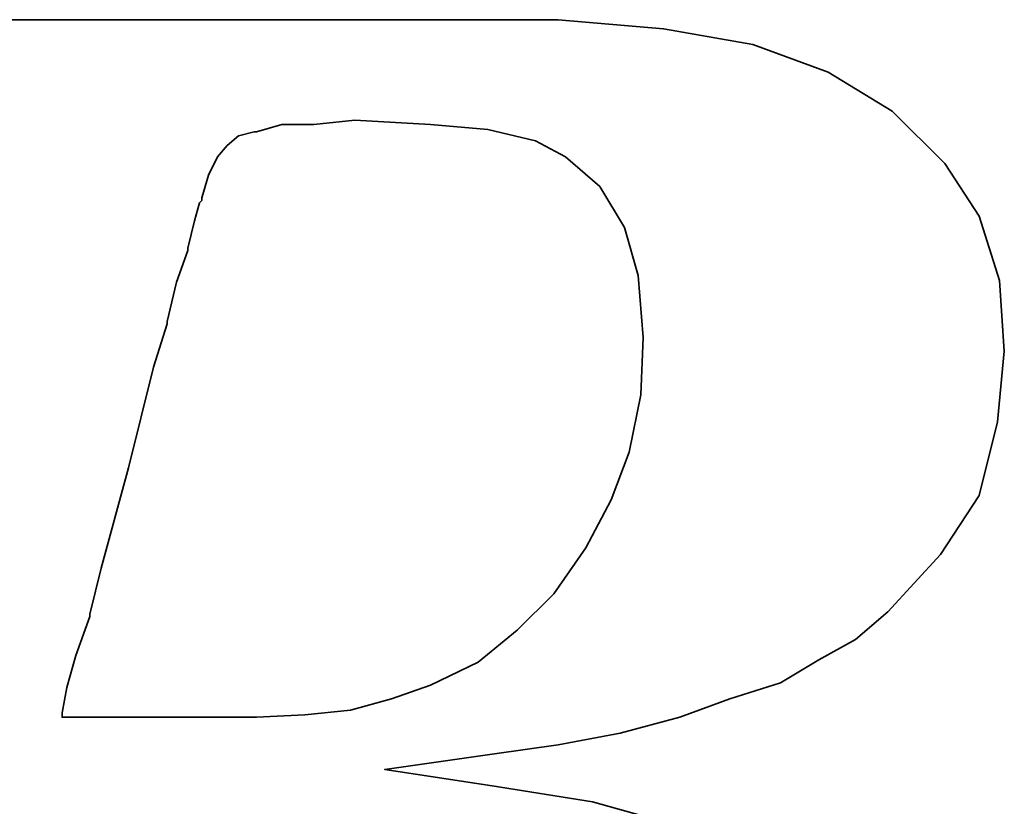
# Model space of a CAD drawing. Extents: x 15 to 593, y 42 to 145.
# Tile 46 of 59: x 134.914 to 136.117, y 104.175 to 105.136. Entities that reach past the tile are written whole.
import ezdxf

# ---------------------------------------------------------------- set-up
doc = ezdxf.new("R2010")
doc.units = 0
doc.header["$LTSCALE"] = 3
doc.header["$MEASUREMENT"] = 0
doc.layers.add('DIM', color=4, linetype='CONTINUOUS')
doc.layers.add('layer 1', color=7, linetype='CONTINUOUS')

# ---------------------------------------------------------------- blocks, each defined once
blk = doc.blocks.new('TBI MOTION logo(完整正式版)')
at = {"layer": 'layer 1', "color": 22, "lineweight": 35}
for points, knots in [([(-64.65375, -6.86375), (-64.65375, -6.86375), (-64.84375, -7.29625), (-64.84375, -7.29625), (-64.84375, -7.29625), (-64.84375, -7.29625), (-64.86875, -7.34375), (-64.86875, -7.34375), (-64.86875, -7.34375), (-64.86875, -7.34375), (-64.86875, -7.36875), (-64.86875, -7.36875), (-64.86875, -7.36875), (-64.86875, -7.36875), (-65.15375, -7.65375), (-65.15375, -7.65375), (-65.15375, -7.65375), (-65.15375, -7.65375), (-65.17875, -7.65375), (-65.17875, -7.65375), (-65.17875, -7.65375), (-65.17875, -7.65375), (-65.20375, -7.67875), (-65.20375, -7.67875), (-65.20375, -7.67875), (-65.20375, -7.67875), (-65.58875, -7.87125), (-65.58875, -7.87125), (-65.58875, -7.87125), (-65.58875, -7.87125), (-65.63375, -7.87125), (-65.63375, -7.87125), (-65.63375, -7.87125), (-65.63375, -7.87125), (-65.65875, -7.89375), (-65.65875, -7.89375), (-65.65875, -7.89375), (-65.65875, -7.89375), (-66.09375, -7.94375), (-66.09375, -7.94375), (-66.09375, -7.94375), (-66.09375, -7.94375), (-66.11375, -7.94375), (-66.11375, -7.94375), (-66.11375, -7.94375), (-66.11375, -7.94375), (-66.16375, -7.94375), (-66.16375, -7.94375), (-66.16375, -7.94375), (-66.16375, -7.94375), (-66.30875, -7.94375), (-66.30875, -7.94375), (-66.30875, -7.94375), (-66.30875, -7.94375), (-66.69375, -7.94375), (-66.69375, -7.94375), (-66.69375, -7.94375), (-66.69375, -7.94375), (-67.07375, -7.94375), (-67.07375, -7.94375), (-67.07375, -7.94375), (-67.07375, -7.94375), (-67.12375, -7.94375), (-67.12375, -7.94375), (-67.12375, -7.94375), (-67.12375, -7.94375), (-67.12375, -7.96625), (-67.12375, -7.96625), (-67.12375, -7.96625), (-67.12375, -7.96625), (-67.14875, -7.99125), (-67.14875, -7.99125), (-67.14875, -7.99125), (-67.14875, -7.99125), (-67.24375, -8.34875), (-67.24375, -8.34875), (-67.24375, -8.34875), (-67.24375, -8.34875), (-67.31375, -8.68625), (-67.31375, -8.68625), (-67.31375, -8.68625), (-67.31375, -8.68625), (-67.26875, -8.68625), (-67.26875, -8.68625), (-67.26875, -8.68625), (-67.26875, -8.68625), (-67.07375, -8.68625), (-67.07375, -8.68625), (-67.07375, -8.68625), (-67.07375, -8.68625), (-66.54875, -8.68625), (-66.54875, -8.68625), (-66.54875, -8.68625), (-66.54875, -8.68625), (-65.82625, -8.68625), (-65.82625, -8.68625), (-65.82625, -8.68625), (-65.82625, -8.68625), (-65.01375, -8.68625), (-65.01375, -8.68625), (-65.01375, -8.68625), (-65.01375, -8.68625), (-64.05375, -8.68625), (-64.05375, -8.68625), (-64.05375, -8.68625), (-64.05375, -8.68625), (-62.08375, -8.68625), (-62.08375, -8.68625), (-62.08375, -8.68625), (-62.08375, -8.68625), (-60.06875, -8.68625), (-60.06875, -8.68625), (-60.06875, -8.68625), (-60.06875, -8.68625), (-59.10875, -8.68625), (-59.10875, -8.68625), (-59.10875, -8.68625), (-59.10875, -8.68625), (-58.29375, -8.68625), (-58.29375, -8.68625), (-58.29375, -8.68625), (-58.29375, -8.68625), (-57.57375, -8.68625), (-57.57375, -8.68625), (-57.57375, -8.68625), (-57.57375, -8.68625), (-57.04875, -8.68625), (-57.04875, -8.68625), (-57.04875, -8.68625), (-57.04875, -8.68625), (-56.85375, -8.68625), (-56.85375, -8.68625), (-56.85375, -8.68625), (-56.85375, -8.68625), (-56.70875, -8.68625), (-56.70875, -8.68625), (-56.70875, -8.68625), (-56.70875, -8.68625), (-56.61375, -8.68625), (-56.61375, -8.68625), (-56.61375, -8.68625), (-56.61375, -8.68625), (-56.56875, -8.68625), (-56.56875, -8.68625), (-56.56875, -8.68625), (-56.56875, -8.68625), (-55.65375, -8.63875), (-55.65375, -8.63875), (-55.65375, -8.63875), (-55.65375, -8.63875), (-54.76875, -8.51875), (-54.76875, -8.51875), (-54.76875, -8.51875), (-54.76875, -8.51875), (-53.90375, -8.30375), (-53.90375, -8.30375), (-53.90375, -8.30375), (-53.90375, -8.30375), (-53.08875, -8.03875), (-53.08875, -8.03875), (-53.08875, -8.03875), (-53.08875, -8.03875), (-52.34375, -7.65375), (-52.34375, -7.65375), (-52.34375, -7.65375), (-52.34375, -7.65375), (-51.69875, -7.29625), (-51.69875, -7.29625), (-51.69875, -7.29625), (-51.69875, -7.29625), (-51.21875, -6.91125), (-51.21875, -6.91125), (-51.21875, -6.91125), (-51.21875, -6.91125), (-50.83375, -6.50375), (-50.83375, -6.50375), (-50.83375, -6.50375), (-50.83375, -6.50375), (-50.44875, -5.94875), (-50.44875, -5.94875), (-50.44875, -5.94875), (-50.44875, -5.94875), (-50.13875, -5.30375), (-50.13875, -5.30375), (-50.13875, -5.30375), (-50.13875, -5.30375), (-49.99375, -4.65375), (-49.99375, -4.65375), (-49.99375, -4.65375), (-49.99375, -4.65375), (-49.92375, -3.98375), (-49.92375, -3.98375), (-49.92375, -3.98375), (-49.92375, -3.98375), (-49.99375, -3.19374), (-49.99375, -3.19374), (-49.99375, -3.19374), (-49.99375, -3.19374), (-50.23374, -2.44874), (-50.23374, -2.44874), (-50.23374, -2.44874), (-50.23374, -2.44874), (-50.59375, -1.87374), (-50.59375, -1.87374), (-50.59375, -1.87374), (-50.59375, -1.87374), (-51.09875, -1.31874), (-51.09875, -1.31874), (-51.09875, -1.31874), (-51.09875, -1.31874), (-51.74375, -0.81875), (-51.74375, -0.81875), (-51.74375, -0.81875), (-51.74375, -0.81875), (-52.53875, -0.48125), (-52.53875, -0.48125), (-52.53875, -0.48125), (-52.53875, -0.48125), (-53.47375, -0.21875), (-53.47375, -0.21875), (-53.47375, -0.21875), (-53.47375, -0.21875), (-54.52875, -0.04874), (-54.52875, -0.04874), (-54.52875, -0.04874), (-54.52875, -0.04874), (-55.65375, 0.12125), (-55.65375, 0.12125), (-55.65375, 0.12125), (-55.65375, 0.12125), (-54.50375, 0.28624), (-54.50375, 0.28624), (-54.50375, 0.28624), (-54.50375, 0.28624), (-53.83375, 0.38124), (-53.83375, 0.38124), (-53.83375, 0.38124), (-53.83375, 0.38124), (-53.18375, 0.50125), (-53.18375, 0.50125), (-53.18375, 0.50125), (-53.18375, 0.50125), (-52.55875, 0.66874), (-52.55875, 0.66874), (-52.55875, 0.66874), (-52.55875, 0.66874), (-52.03375, 0.86124), (-52.03375, 0.86124), (-52.03375, 0.86124), (-52.03375, 0.86124), (-51.50374, 1.03124), (-51.50374, 1.03124), (-51.50374, 1.03124), (-51.50374, 1.03124), (-51.09875, 1.27125), (-51.09875, 1.27125), (-51.09875, 1.27125), (-51.09875, 1.27125), (-50.71375, 1.48624), (-50.71375, 1.48624), (-50.71375, 1.48624), (-50.71375, 1.48624), (-50.37625, 1.77625), (-50.37625, 1.77625), (-50.37625, 1.77625), (-50.37625, 1.77625), (-49.82375, 2.37625), (-49.82375, 2.37625), (-49.82375, 2.37625), (-49.82375, 2.37625), (-49.41875, 2.99625), (-49.41875, 2.99625), (-49.41875, 2.99625), (-49.41875, 2.99625), (-49.22375, 3.76625), (-49.22375, 3.76625), (-49.22375, 3.76625), (-49.22375, 3.76625), (-49.15375, 4.50874), (-49.15375, 4.50874), (-49.15375, 4.50874), (-49.15375, 4.50874), (-49.20375, 5.25125), (-49.20375, 5.25125), (-49.20375, 5.25125), (-49.20375, 5.25125), (-49.41875, 5.92625), (-49.41875, 5.92625), (-49.41875, 5.92625), (-49.41875, 5.92625), (-49.77875, 6.47625), (-49.77875, 6.47625), (-49.77875, 6.47625), (-49.77875, 6.47625), (-50.33125, 7.02624), (-50.33125, 7.02624), (-50.33125, 7.02624), (-50.33125, 7.02624), (-51.00125, 7.43625), (-51.00125, 7.43625), (-51.00125, 7.43625), (-51.00125, 7.43625), (-51.79375, 7.72625), (-51.79375, 7.72625), (-51.79375, 7.72625), (-51.79375, 7.72625), (-52.72875, 7.89124), (-52.72875, 7.89124), (-52.72875, 7.89124), (-52.72875, 7.89124), (-53.83375, 7.98625), (-53.83375, 7.98625), (-53.83375, 7.98625), (-53.83375, 7.98625), (-53.92875, 7.98625), (-53.92875, 7.98625), (-53.92875, 7.98625), (-53.92875, 7.98625), (-54.26375, 7.98625), (-54.26375, 7.98625), (-54.26375, 7.98625), (-54.26375, 7.98625), (-54.74375, 7.98625), (-54.74375, 7.98625), (-54.74375, 7.98625), (-54.74375, 7.98625), (-55.36875, 7.98625), (-55.36875, 7.98625), (-55.36875, 7.98625), (-55.36875, 7.98625), (-56.13375, 7.98625), (-56.13375, 7.98625), (-56.13375, 7.98625), (-56.13375, 7.98625), (-56.94875, 7.98625), (-56.94875, 7.98625), (-56.94875, 7.98625), (-56.94875, 7.98625), (-58.77625, 7.98625), (-58.77625, 7.98625), (-58.77625, 7.98625), (-58.77625, 7.98625), (-60.59875, 7.98625), (-60.59875, 7.98625), (-60.59875, 7.98625), (-60.59875, 7.98625), (-61.41375, 7.98625), (-61.41375, 7.98625), (-61.41375, 7.98625), (-61.41375, 7.98625), (-62.17875, 7.98625), (-62.17875, 7.98625), (-62.17875, 7.98625), (-62.17875, 7.98625), (-62.80375, 7.98625), (-62.80375, 7.98625), (-62.80375, 7.98625), (-62.80375, 7.98625), (-63.30625, 7.98625), (-63.30625, 7.98625), (-63.30625, 7.98625), (-63.30625, 7.98625), (-63.57375, 7.98625), (-63.57375, 7.98625), (-63.57375, 7.98625), (-63.57375, 7.98625), (-63.57375, 7.96375), (-63.57375, 7.96375), (-63.57375, 7.96375), (-63.57375, 7.96375), (-63.59875, 7.94125), (-63.59875, 7.94125), (-63.59875, 7.94125), (-63.59875, 7.94125), (-63.69375, 7.55625), (-63.69375, 7.55625), (-63.69375, 7.55625), (-63.69375, 7.55625), (-63.76375, 7.24624), (-63.76375, 7.24624), (-63.76375, 7.24624), (-63.76375, 7.24624), (-63.23875, 7.24624), (-63.23875, 7.24624), (-63.23875, 7.24624), (-63.23875, 7.24624), (-62.75875, 7.24624), (-62.75875, 7.24624), (-62.75875, 7.24624), (-62.75875, 7.24624), (-62.61125, 7.24624), (-62.61125, 7.24624), (-62.61125, 7.24624), (-62.61125, 7.24624), (-62.56625, 7.24624), (-62.56625, 7.24624), (-62.56625, 7.24624), (-62.56625, 7.24624), (-62.22875, 7.24624), (-62.22875, 7.24624), (-62.22875, 7.24624), (-62.22875, 7.24624), (-62.20375, 7.24624), (-62.20375, 7.24624), (-62.20375, 7.24624), (-62.20375, 7.24624), (-62.17875, 7.21875), (-62.17875, 7.21875), (-62.17875, 7.21875), (-62.17875, 7.21875), (-61.96375, 7.17125), (-61.96375, 7.17125), (-61.96375, 7.17125), (-61.96375, 7.17125), (-61.72375, 7.12624), (-61.72375, 7.12624), (-61.72375, 7.12624), (-61.72375, 7.12624), (-61.70375, 7.12624), (-61.70375, 7.12624), (-61.70375, 7.12624), (-61.70375, 7.12624), (-61.55875, 7.07624), (-61.55875, 7.07624), (-61.55875, 7.07624), (-61.55875, 7.07624), (-61.50875, 7.07624), (-61.50875, 7.07624), (-61.50875, 7.07624), (-61.50875, 7.07624), (-61.48375, 7.02624), (-61.48375, 7.02624), (-61.48375, 7.02624), (-61.48375, 7.02624), (-61.31875, 6.83375), (-61.31875, 6.83375), (-61.31875, 6.83375), (-61.31875, 6.83375), (-61.29375, 6.81125), (-61.29375, 6.81125), (-61.29375, 6.81125), (-61.29375, 6.81125), (-61.29375, 6.78625), (-61.29375, 6.78625), (-61.29375, 6.78625), (-61.29375, 6.78625), (-61.19875, 6.50124), (-61.19875, 6.50124), (-61.19875, 6.50124), (-61.19875, 6.50124), (-61.17375, 6.45124), (-61.17375, 6.45124), (-61.17375, 6.45124), (-61.17375, 6.45124), (-61.19875, 6.40625), (-61.19875, 6.40625), (-61.19875, 6.40625), (-61.19875, 6.40625), (-61.26875, 5.99624), (-61.26875, 5.99624), (-61.26875, 5.99624), (-61.26875, 5.99624), (-61.26875, 5.85125), (-61.26875, 5.85125), (-61.26875, 5.85125), (-61.26875, 5.85125), (-61.26875, 5.82625), (-61.26875, 5.82625), (-61.26875, 5.82625), (-61.26875, 5.82625), (-61.29375, 5.80625), (-61.29375, 5.80625), (-61.29375, 5.80625), (-61.29375, 5.80625), (-61.34125, 5.66125), (-61.34125, 5.66125), (-61.34125, 5.66125), (-61.34125, 5.66125), (-61.41375, 5.44625), (-61.41375, 5.44625), (-61.41375, 5.44625), (-61.41375, 5.44625), (-61.48375, 5.15625), (-61.48375, 5.15625), (-61.48375, 5.15625), (-61.48375, 5.15625), (-61.58375, 4.82124), (-61.58375, 4.82124), (-61.58375, 4.82124), (-61.58375, 4.82124), (-61.79875, 4.00375), (-61.79875, 4.00375), (-61.79875, 4.00375), (-61.79875, 4.00375), (-62.05875, 2.99625), (-62.05875, 2.99625), (-62.05875, 2.99625), (-62.05875, 2.99625), (-62.34875, 1.91625), (-62.34875, 1.91625), (-62.34875, 1.91625), (-62.34875, 1.91625), (-62.97375, -0.41124), (-62.97375, -0.41124), (-62.97375, -0.41124), (-62.97375, -0.41124), (-63.59875, -2.75875), (-63.59875, -2.75875), (-63.59875, -2.75875), (-63.59875, -2.75875), (-63.88375, -3.86374), (-63.88375, -3.86374), (-63.88375, -3.86374), (-63.88375, -3.86374), (-64.14875, -4.82374), (-64.14875, -4.82374), (-64.14875, -4.82374), (-64.14875, -4.82374), (-64.36375, -5.64125), (-64.36375, -5.64125), (-64.36375, -5.64125), (-64.36375, -5.64125), (-64.43625, -5.97625), (-64.43625, -5.97625), (-64.43625, -5.97625), (-64.43625, -5.97625), (-64.50875, -6.28625), (-64.50875, -6.28625), (-64.50875, -6.28625), (-64.50875, -6.28625), (-64.50875, -6.30875), (-64.50875, -6.30875), (-64.50875, -6.30875), (-64.50875, -6.30875), (-64.57875, -6.50375), (-64.57875, -6.50375), (-64.57875, -6.50375), (-64.57875, -6.50375), (-64.62875, -6.69625), (-64.62875, -6.69625), (-64.62875, -6.69625), (-64.62875, -6.69625), (-64.62875, -6.76875), (-64.62875, -6.76875), (-64.62875, -6.76875), (-64.62875, -6.76875), (-64.62875, -6.81375), (-64.62875, -6.81375), (-64.62875, -6.81375), (-64.62875, -6.81375), (-64.62875, -6.83875), (-64.62875, -6.83875), (-64.62875, -6.83875), (-64.62875, -6.83875), (-64.65375, -6.86375), (-64.65375, -6.86375)], [0, 0, 0, 0, 0.00719424, 0.00719424, 0.00719424, 0.00719424, 0.01438849, 0.01438849, 0.01438849, 0.01438849, 0.02158273, 0.02158273, 0.02158273, 0.02158273, 0.02877698, 0.02877698, 0.02877698, 0.02877698, 0.03597122, 0.03597122, 0.03597122, 0.03597122, 0.04316547, 0.04316547, 0.04316547, 0.04316547, 0.05035971, 0.05035971, 0.05035971, 0.05035971, 0.05755396, 0.05755396, 0.05755396, 0.05755396, 0.0647482, 0.0647482, 0.0647482, 0.0647482, 0.07194245, 0.07194245, 0.07194245, 0.07194245, 0.07913669, 0.07913669, 0.07913669, 0.07913669, 0.08633094, 0.08633094, 0.08633094, 0.08633094, 0.09352518, 0.09352518, 0.09352518, 0.09352518, 0.10071942, 0.10071942, 0.10071942, 0.10071942, 0.10791367, 0.10791367, 0.10791367, 0.10791367, 0.11510791, 0.11510791, 0.11510791, 0.11510791, 0.12230216, 0.12230216, 0.12230216, 0.12230216, 0.1294964, 0.1294964, 0.1294964, 0.1294964, 0.13669065, 0.13669065, 0.13669065, 0.13669065, 0.14388489, 0.14388489, 0.14388489, 0.14388489, 0.15107914, 0.15107914, 0.15107914, 0.15107914, 0.15827338, 0.15827338, 0.15827338, 0.15827338, 0.16546763, 0.16546763, 0.16546763, 0.16546763, 0.17266187, 0.17266187, 0.17266187, 0.17266187, 0.17985612, 0.17985612, 0.17985612, 0.17985612, 0.18705036, 0.18705036, 0.18705036, 0.18705036, 0.1942446, 0.1942446, 0.1942446, 0.1942446, 0.20143885, 0.20143885, 0.20143885, 0.20143885, 0.20863309, 0.20863309, 0.20863309, 0.20863309, 0.21582734, 0.21582734, 0.21582734, 0.21582734, 0.22302158, 0.22302158, 0.22302158, 0.22302158, 0.23021583, 0.23021583, 0.23021583, 0.23021583, 0.23741007, 0.23741007, 0.23741007, 0.23741007, 0.24460432, 0.24460432, 0.24460432, 0.24460432, 0.25179856, 0.25179856, 0.25179856, 0.25179856, 0.25899281, 0.25899281, 0.25899281, 0.25899281, 0.26618705, 0.26618705, 0.26618705, 0.26618705, 0.27338129, 0.27338129, 0.27338129, 0.27338129, 0.28057554, 0.28057554, 0.28057554, 0.28057554, 0.28776978, 0.28776978, 0.28776978, 0.28776978, 0.29496403, 0.29496403, 0.29496403, 0.29496403, 0.30215827, 0.30215827, 0.30215827, 0.30215827, 0.30935252, 0.30935252, 0.30935252, 0.30935252, 0.31654676, 0.31654676, 0.31654676, 0.31654676, 0.32374101, 0.32374101, 0.32374101, 0.32374101, 0.33093525, 0.33093525, 0.33093525, 0.33093525, 0.3381295, 0.3381295, 0.3381295, 0.3381295, 0.34532374, 0.34532374, 0.34532374, 0.34532374, 0.35251799, 0.35251799, 0.35251799, 0.35251799, 0.35971223, 0.35971223, 0.35971223, 0.35971223, 0.36690647, 0.36690647, 0.36690647, 0.36690647, 0.37410072, 0.37410072, 0.37410072, 0.37410072, 0.38129496, 0.38129496, 0.38129496, 0.38129496, 0.38848921, 0.38848921, 0.38848921, 0.38848921, 0.39568345, 0.39568345, 0.39568345, 0.39568345, 0.4028777, 0.4028777, 0.4028777, 0.4028777, 0.41007194, 0.41007194, 0.41007194, 0.41007194, 0.41726619, 0.41726619, 0.41726619, 0.41726619, 0.42446043, 0.42446043, 0.42446043, 0.42446043, 0.43165468, 0.43165468, 0.43165468, 0.43165468, 0.43884892, 0.43884892, 0.43884892, 0.43884892, 0.44604317, 0.44604317, 0.44604317, 0.44604317, 0.45323741, 0.45323741, 0.45323741, 0.45323741, 0.46043165, 0.46043165, 0.46043165, 0.46043165, 0.4676259, 0.4676259, 0.4676259, 0.4676259, 0.47482014, 0.47482014, 0.47482014, 0.47482014, 0.48201439, 0.48201439, 0.48201439, 0.48201439, 0.48920863, 0.48920863, 0.48920863, 0.48920863, 0.49640288, 0.49640288, 0.49640288, 0.49640288, 0.50359712, 0.50359712, 0.50359712, 0.50359712, 0.51079137, 0.51079137, 0.51079137, 0.51079137, 0.51798561, 0.51798561, 0.51798561, 0.51798561, 0.52517986, 0.52517986, 0.52517986, 0.52517986, 0.5323741, 0.5323741, 0.5323741, 0.5323741, 0.53956835, 0.53956835, 0.53956835, 0.53956835, 0.54676259, 0.54676259, 0.54676259, 0.54676259, 0.55395683, 0.55395683, 0.55395683, 0.55395683, 0.56115108, 0.56115108, 0.56115108, 0.56115108, 0.56834532, 0.56834532, 0.56834532, 0.56834532, 0.57553957, 0.57553957, 0.57553957, 0.57553957, 0.58273381, 0.58273381, 0.58273381, 0.58273381, 0.58992806, 0.58992806, 0.58992806, 0.58992806, 0.5971223, 0.5971223, 0.5971223, 0.5971223, 0.60431655, 0.60431655, 0.60431655, 0.60431655, 0.61151079, 0.61151079, 0.61151079, 0.61151079, 0.61870504, 0.61870504, 0.61870504, 0.61870504, 0.62589928, 0.62589928, 0.62589928, 0.62589928, 0.63309353, 0.63309353, 0.63309353, 0.63309353, 0.64028777, 0.64028777, 0.64028777, 0.64028777, 0.64748201, 0.64748201, 0.64748201, 0.64748201, 0.65467626, 0.65467626, 0.65467626, 0.65467626, 0.6618705, 0.6618705, 0.6618705, 0.6618705, 0.66906475, 0.66906475, 0.66906475, 0.66906475, 0.67625899, 0.67625899, 0.67625899, 0.67625899, 0.68345324, 0.68345324, 0.68345324, 0.68345324, 0.69064748, 0.69064748, 0.69064748, 0.69064748, 0.69784173, 0.69784173, 0.69784173, 0.69784173, 0.70503597, 0.70503597, 0.70503597, 0.70503597, 0.71223022, 0.71223022, 0.71223022, 0.71223022, 0.71942446, 0.71942446, 0.71942446, 0.71942446, 0.72661871, 0.72661871, 0.72661871, 0.72661871, 0.73381295, 0.73381295, 0.73381295, 0.73381295, 0.74100719, 0.74100719, 0.74100719, 0.74100719, 0.74820144, 0.74820144, 0.74820144, 0.74820144, 0.75539568, 0.75539568, 0.75539568, 0.75539568, 0.76258993, 0.76258993, 0.76258993, 0.76258993, 0.76978417, 0.76978417, 0.76978417, 0.76978417, 0.77697842, 0.77697842, 0.77697842, 0.77697842, 0.78417266, 0.78417266, 0.78417266, 0.78417266, 0.79136691, 0.79136691, 0.79136691, 0.79136691, 0.79856115, 0.79856115, 0.79856115, 0.79856115, 0.8057554, 0.8057554, 0.8057554, 0.8057554, 0.81294964, 0.81294964, 0.81294964, 0.81294964, 0.82014388, 0.82014388, 0.82014388, 0.82014388, 0.82733813, 0.82733813, 0.82733813, 0.82733813, 0.83453237, 0.83453237, 0.83453237, 0.83453237, 0.84172662, 0.84172662, 0.84172662, 0.84172662, 0.84892086, 0.84892086, 0.84892086, 0.84892086, 0.85611511, 0.85611511, 0.85611511, 0.85611511, 0.86330935, 0.86330935, 0.86330935, 0.86330935, 0.8705036, 0.8705036, 0.8705036, 0.8705036, 0.87769784, 0.87769784, 0.87769784, 0.87769784, 0.88489209, 0.88489209, 0.88489209, 0.88489209, 0.89208633, 0.89208633, 0.89208633, 0.89208633, 0.89928058, 0.89928058, 0.89928058, 0.89928058, 0.90647482, 0.90647482, 0.90647482, 0.90647482, 0.91366906, 0.91366906, 0.91366906, 0.91366906, 0.92086331, 0.92086331, 0.92086331, 0.92086331, 0.92805755, 0.92805755, 0.92805755, 0.92805755, 0.9352518, 0.9352518, 0.9352518, 0.9352518, 0.94244604, 0.94244604, 0.94244604, 0.94244604, 0.94964029, 0.94964029, 0.94964029, 0.94964029, 0.95683453, 0.95683453, 0.95683453, 0.95683453, 0.96402878, 0.96402878, 0.96402878, 0.96402878, 0.97122302, 0.97122302, 0.97122302, 0.97122302, 0.97841727, 0.97841727, 0.97841727, 0.97841727, 0.98561151, 0.98561151, 0.98561151, 0.98561151, 0.99280576, 0.99280576, 0.99280576, 0.99280576, 1, 1, 1, 1]), ([(-57.50375, 6.35625), (-57.50375, 6.35625), (-57.57375, 6.11625), (-57.57375, 6.11625), (-57.57375, 6.11625), (-57.57375, 6.11625), (-57.57375, 6.09125), (-57.57375, 6.09125), (-57.57375, 6.09125), (-57.57375, 6.09125), (-57.59875, 6.06625), (-57.59875, 6.06625), (-57.59875, 6.06625), (-57.59875, 6.06625), (-57.64875, 5.87625), (-57.64875, 5.87625), (-57.64875, 5.87625), (-57.64875, 5.87625), (-57.71875, 5.58875), (-57.71875, 5.58875), (-57.71875, 5.58875), (-57.71875, 5.58875), (-57.71875, 5.56625), (-57.71875, 5.56625), (-57.71875, 5.56625), (-57.71875, 5.56625), (-57.83875, 5.23125), (-57.83875, 5.23125), (-57.83875, 5.23125), (-57.83875, 5.23125), (-57.93625, 4.82124), (-57.93625, 4.82124), (-57.93625, 4.82124), (-57.93625, 4.82124), (-57.93625, 4.79624), (-57.93625, 4.79624), (-57.93625, 4.79624), (-57.93625, 4.79624), (-58.07875, 4.34125), (-58.07875, 4.34125), (-58.07875, 4.34125), (-58.07875, 4.34125), (-58.34375, 3.28625), (-58.34375, 3.28625), (-58.34375, 3.28625), (-58.34375, 3.28625), (-58.62875, 2.23124), (-58.62875, 2.23124), (-58.62875, 2.23124), (-58.62875, 2.23124), (-58.74875, 1.75125), (-58.74875, 1.75125), (-58.74875, 1.75125), (-58.74875, 1.75125), (-58.74875, 1.72625), (-58.74875, 1.72625), (-58.74875, 1.72625), (-58.74875, 1.72625), (-58.89375, 1.31625), (-58.89375, 1.31625), (-58.89375, 1.31625), (-58.89375, 1.31625), (-58.98875, 0.98124), (-58.98875, 0.98124), (-58.98875, 0.98124), (-58.98875, 0.98124), (-59.03875, 0.71625), (-59.03875, 0.71625), (-59.03875, 0.71625), (-59.03875, 0.71625), (-59.03875, 0.66874), (-59.03875, 0.66874), (-59.03875, 0.66874), (-59.03875, 0.66874), (-58.91875, 0.66874), (-58.91875, 0.66874), (-58.91875, 0.66874), (-58.91875, 0.66874), (-58.53375, 0.66874), (-58.53375, 0.66874), (-58.53375, 0.66874), (-58.53375, 0.66874), (-58.10375, 0.66874), (-58.10375, 0.66874), (-58.10375, 0.66874), (-58.10375, 0.66874), (-57.66875, 0.66874), (-57.66875, 0.66874), (-57.66875, 0.66874), (-57.66875, 0.66874), (-57.33375, 0.66874), (-57.33375, 0.66874), (-57.33375, 0.66874), (-57.33375, 0.66874), (-57.09375, 0.66874), (-57.09375, 0.66874), (-57.09375, 0.66874), (-57.09375, 0.66874), (-56.99875, 0.66874), (-56.99875, 0.66874), (-56.99875, 0.66874), (-56.99875, 0.66874), (-56.49375, 0.69374), (-56.49375, 0.69374), (-56.49375, 0.69374), (-56.49375, 0.69374), (-56.01375, 0.74374), (-56.01375, 0.74374), (-56.01375, 0.74374), (-56.01375, 0.74374), (-55.58375, 0.86124), (-55.58375, 0.86124), (-55.58375, 0.86124), (-55.58375, 0.86124), (-55.17375, 1.00624), (-55.17375, 1.00624), (-55.17375, 1.00624), (-55.17375, 1.00624), (-54.67375, 1.24625), (-54.67375, 1.24625), (-54.67375, 1.24625), (-54.67375, 1.24625), (-54.26375, 1.58124), (-54.26375, 1.58124), (-54.26375, 1.58124), (-54.26375, 1.58124), (-53.87875, 1.96374), (-53.87875, 1.96374), (-53.87875, 1.96374), (-53.87875, 1.96374), (-53.54375, 2.44625), (-53.54375, 2.44625), (-53.54375, 2.44625), (-53.54375, 2.44625), (-53.27875, 2.95125), (-53.27875, 2.95125), (-53.27875, 2.95125), (-53.27875, 2.95125), (-53.08875, 3.45124), (-53.08875, 3.45124), (-53.08875, 3.45124), (-53.08875, 3.45124), (-52.96875, 4.05124), (-52.96875, 4.05124), (-52.96875, 4.05124), (-52.96875, 4.05124), (-52.94375, 4.65125), (-52.94375, 4.65125), (-52.94375, 4.65125), (-52.94375, 4.65125), (-52.99375, 5.30125), (-52.99375, 5.30125), (-52.99375, 5.30125), (-52.99375, 5.30125), (-53.13875, 5.80625), (-53.13875, 5.80625), (-53.13875, 5.80625), (-53.13875, 5.80625), (-53.39875, 6.23625), (-53.39875, 6.23625), (-53.39875, 6.23625), (-53.39875, 6.23625), (-53.75875, 6.54875), (-53.75875, 6.54875), (-53.75875, 6.54875), (-53.75875, 6.54875), (-54.07375, 6.71625), (-54.07375, 6.71625), (-54.07375, 6.71625), (-54.07375, 6.71625), (-54.57375, 6.83375), (-54.57375, 6.83375), (-54.57375, 6.83375), (-54.57375, 6.83375), (-55.17375, 6.88625), (-55.17375, 6.88625), (-55.17375, 6.88625), (-55.17375, 6.88625), (-55.96875, 6.93125), (-55.96875, 6.93125), (-55.96875, 6.93125), (-55.96875, 6.93125), (-56.39875, 6.88625), (-56.39875, 6.88625), (-56.39875, 6.88625), (-56.39875, 6.88625), (-56.42125, 6.88625), (-56.42125, 6.88625), (-56.42125, 6.88625), (-56.42125, 6.88625), (-56.73375, 6.88625), (-56.73375, 6.88625), (-56.73375, 6.88625), (-56.73375, 6.88625), (-56.99875, 6.81125), (-56.99875, 6.81125), (-56.99875, 6.81125), (-56.99875, 6.81125), (-57.02375, 6.81125), (-57.02375, 6.81125), (-57.02375, 6.81125), (-57.02375, 6.81125), (-57.18875, 6.76625), (-57.18875, 6.76625), (-57.18875, 6.76625), (-57.18875, 6.76625), (-57.30875, 6.66625), (-57.30875, 6.66625), (-57.30875, 6.66625), (-57.30875, 6.66625), (-57.40875, 6.54875), (-57.40875, 6.54875), (-57.40875, 6.54875), (-57.40875, 6.54875), (-57.50375, 6.35625), (-57.50375, 6.35625)], [0, 0, 0, 0, 0.01851852, 0.01851852, 0.01851852, 0.01851852, 0.03703704, 0.03703704, 0.03703704, 0.03703704, 0.05555556, 0.05555556, 0.05555556, 0.05555556, 0.07407407, 0.07407407, 0.07407407, 0.07407407, 0.09259259, 0.09259259, 0.09259259, 0.09259259, 0.11111111, 0.11111111, 0.11111111, 0.11111111, 0.12962963, 0.12962963, 0.12962963, 0.12962963, 0.14814815, 0.14814815, 0.14814815, 0.14814815, 0.16666667, 0.16666667, 0.16666667, 0.16666667, 0.18518519, 0.18518519, 0.18518519, 0.18518519, 0.2037037, 0.2037037, 0.2037037, 0.2037037, 0.22222222, 0.22222222, 0.22222222, 0.22222222, 0.24074074, 0.24074074, 0.24074074, 0.24074074, 0.25925926, 0.25925926, 0.25925926, 0.25925926, 0.27777778, 0.27777778, 0.27777778, 0.27777778, 0.2962963, 0.2962963, 0.2962963, 0.2962963, 0.31481481, 0.31481481, 0.31481481, 0.31481481, 0.33333333, 0.33333333, 0.33333333, 0.33333333, 0.35185185, 0.35185185, 0.35185185, 0.35185185, 0.37037037, 0.37037037, 0.37037037, 0.37037037, 0.38888889, 0.38888889, 0.38888889, 0.38888889, 0.40740741, 0.40740741, 0.40740741, 0.40740741, 0.42592593, 0.42592593, 0.42592593, 0.42592593, 0.44444444, 0.44444444, 0.44444444, 0.44444444, 0.46296296, 0.46296296, 0.46296296, 0.46296296, 0.48148148, 0.48148148, 0.48148148, 0.48148148, 0.5, 0.5, 0.5, 0.5, 0.51851852, 0.51851852, 0.51851852, 0.51851852, 0.53703704, 0.53703704, 0.53703704, 0.53703704, 0.55555556, 0.55555556, 0.55555556, 0.55555556, 0.57407407, 0.57407407, 0.57407407, 0.57407407, 0.59259259, 0.59259259, 0.59259259, 0.59259259, 0.61111111, 0.61111111, 0.61111111, 0.61111111, 0.62962963, 0.62962963, 0.62962963, 0.62962963, 0.64814815, 0.64814815, 0.64814815, 0.64814815, 0.66666667, 0.66666667, 0.66666667, 0.66666667, 0.68518519, 0.68518519, 0.68518519, 0.68518519, 0.7037037, 0.7037037, 0.7037037, 0.7037037, 0.72222222, 0.72222222, 0.72222222, 0.72222222, 0.74074074, 0.74074074, 0.74074074, 0.74074074, 0.75925926, 0.75925926, 0.75925926, 0.75925926, 0.77777778, 0.77777778, 0.77777778, 0.77777778, 0.7962963, 0.7962963, 0.7962963, 0.7962963, 0.81481481, 0.81481481, 0.81481481, 0.81481481, 0.83333333, 0.83333333, 0.83333333, 0.83333333, 0.85185185, 0.85185185, 0.85185185, 0.85185185, 0.87037037, 0.87037037, 0.87037037, 0.87037037, 0.88888889, 0.88888889, 0.88888889, 0.88888889, 0.90740741, 0.90740741, 0.90740741, 0.90740741, 0.92592593, 0.92592593, 0.92592593, 0.92592593, 0.94444444, 0.94444444, 0.94444444, 0.94444444, 0.96296296, 0.96296296, 0.96296296, 0.96296296, 0.98148148, 0.98148148, 0.98148148, 0.98148148, 1, 1, 1, 1])]:
    blk.add_open_spline(points, degree=3, knots=knots, dxfattribs=at)

msp = doc.modelspace()

# ---------------------------------------------------------------- block references
at = {"layer": 'DIM', "color": 7, "xscale": 0.1164533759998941, "yscale": 0.1164533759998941, "zscale": 0.1164533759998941}
msp.add_blockref('TBI MOTION logo(完整正式版)', (141.8408, 104.2063), dxfattribs=at)

doc.saveas('drawing.dxf')
